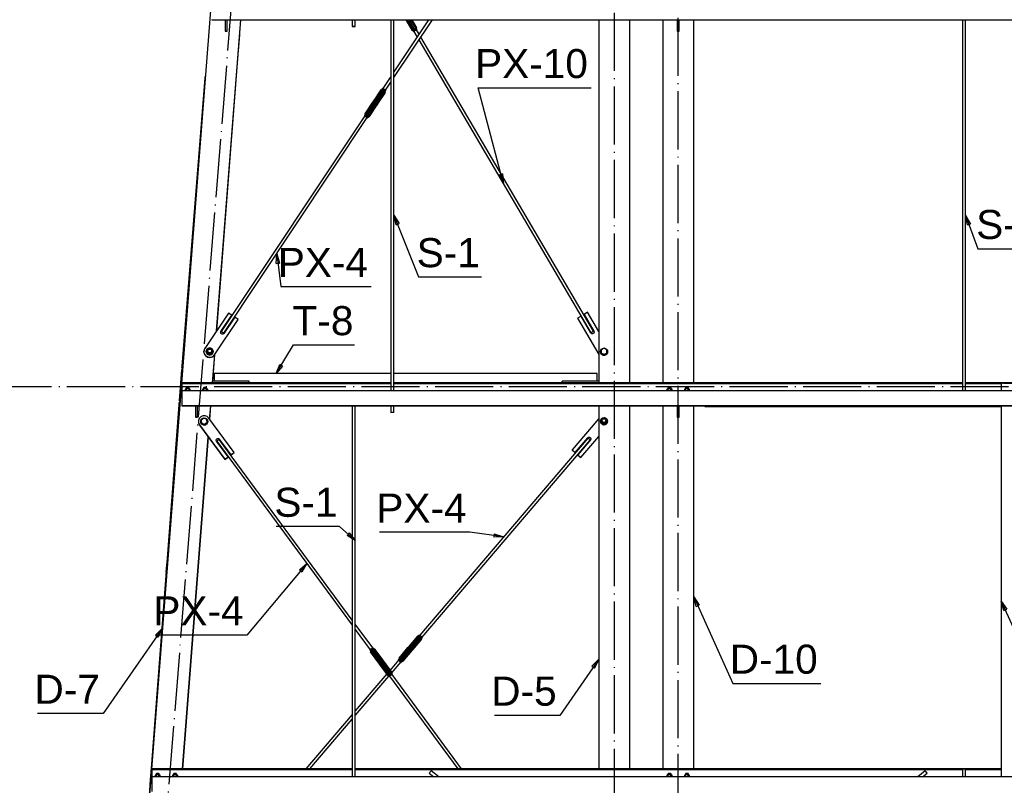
# Paper-space layout 'A0 Advance Steel' of a CAD drawing. Header units: millimetres. Extents: x -21 to 1320, y -7 to 928.
# Tile 20 of 134: x 52 to 154, y 671 to 750. Entities that reach past the tile are written whole.
import ezdxf

# ---------------------------------------------------------------- set-up
doc = ezdxf.new("R2010")
doc.units = ezdxf.units.MM
doc.linetypes.add('ACAD_ISO04W100', pattern=[30, 24, -3, 0, -3])
doc.layers.get('0').update_dxf_attribs({"linetype": 'CONTINUOUS'})
for name, color, linetype in [('AS_Belki', 145, 'CONTINUOUS'), ('AS_Blachy', 30, 'CONTINUOUS'), ('AS_Czesci specjalne', 31, 'CONTINUOUS'), ('AS_Siatki', 72, 'CONTINUOUS'), ('AS_Sruby', 9, 'CONTINUOUS')]:
    doc.layers.add(name, color=color, linetype=linetype)
doc.styles.add('Arial', font='arial.ttf', dxfattribs={"height": 150})

psp = doc.layouts.new('A0 Advance Steel')

# ---------------------------------------------------------------- linework, layer by layer
at = {"color": 0, "linetype": 'ByBlock', "lineweight": -2}
for p, q in [((101.92, 734.4), (101.6, 734.32)), ((102.01, 733.39), (101.6, 734.32)), ((101.92, 734.4), (102.01, 733.39)), ((90.94, 729.15), (90.72, 730.15)), ((90.72, 730.15), (91.25, 729.28)), ((149.91, 729.15), (149.72, 730.15)), ((149.72, 730.15), (150.23, 729.26)), ((90.94, 729.15), (91.25, 729.28)), ((149.91, 729.15), (150.23, 729.26)), ((78.57, 725.14), (78.61, 726.15)), ((78.61, 726.15), (78.9, 725.18)), ((78.57, 725.14), (78.9, 725.18)), ((78.55, 713.78), (78.93, 714.73)), ((79.21, 714.55), (78.55, 713.78)), ((79.21, 714.55), (78.93, 714.73)), ((86.09, 697.33), (85.87, 697.08)), ((86.09, 697.33), (86.72, 696.54)), ((86.72, 696.54), (85.87, 697.08)), ((101.07, 697.24), (101.03, 696.91)), ((102.04, 696.94), (101.03, 696.91)), ((101.07, 697.24), (102.04, 696.94)), ((80.95, 693.51), (81.72, 694.17)), ((80.95, 693.51), (81.2, 693.29)), ((81.72, 694.17), (81.2, 693.29)), ((121.92, 689.74), (121.66, 690.72)), ((121.66, 690.72), (122.23, 689.88)), ((153.67, 689.32), (153.4, 690.3)), ((153.4, 690.3), (153.97, 689.46)), ((121.92, 689.74), (122.23, 689.88)), ((153.67, 689.32), (153.97, 689.46)), ((66.1, 686.78), (66.81, 687.51)), ((66.81, 687.51), (66.37, 686.59)), ((66.1, 686.78), (66.37, 686.59)), ((111.16, 683.57), (111.86, 684.3)), ((111.86, 684.3), (111.43, 683.38)), ((111.16, 683.57), (111.43, 683.38))]:
    psp.add_line(p, q, dxfattribs=at)
at = {"color": 7}
for points in [[(102.01, 733.39), (99.41, 743.29), (111.06, 743.29)], [(90.72, 730.15), (93.25, 723.77), (99.77, 723.77)], [(149.72, 730.15), (151, 726.68), (157.53, 726.68)], [(78.61, 726.15), (79.04, 722.76), (88.36, 722.76)], [(78.55, 713.78), (80.35, 716.75), (86.64, 716.75)], [(86.72, 696.54), (85.08, 698), (78.56, 698)], [(102.04, 696.94), (98.54, 697.4), (89.22, 697.4)], [(81.72, 694.17), (75.52, 686.79), (66.2, 686.79)], [(121.66, 690.72), (125.71, 681.8), (134.79, 681.8)], [(153.4, 690.3), (155.88, 684.86), (162.4, 684.86)], [(66.81, 687.51), (60.69, 678.7), (53.93, 678.7)], [(111.86, 684.3), (107.84, 678.5), (101.09, 678.5)]]:
    psp.add_lwpolyline(points, dxfattribs=at)
at = {"layer": 'AS_Belki', "linetype": 'Continuous', "ltscale": 0.25}
for p, q in [((74.04, 780.57), (64.23, 654.39)), ((71.9, 750.34), (71.9, 750.3)), ((71.9, 750.3), (222.96, 750.3)), ((72.4, 718.21), (74.9, 750.3)), ((72.41, 718.21), (74.9, 750.3)), ((72.43, 718.24), (74.92, 750.3)), ((72.43, 718.24), (74.92, 750.3)), ((86.4, 750.3), (86.4, 749.62)), ((86.72, 749.62), (86.72, 750.3)), ((90.4, 750.3), (90.4, 711.99)), ((90.72, 711.99), (90.72, 750.3)), ((90.72, 744.36), (94.68, 750.3)), ((94.3, 750.3), (90.72, 744.93)), ((111.86, 750.3), (111.86, 712.83)), ((115.06, 712.83), (115.06, 750.3)), ((118.46, 750.3), (118.46, 712.83)), ((121.66, 712.83), (121.66, 750.3)), ((149.4, 750.3), (149.4, 711.99)), ((149.72, 711.99), (149.72, 750.3)), ((92.78, 749.11), (93.12, 748.53)), ((93.32, 748.83), (93.06, 749.27)), ((93.3, 748.23), (111.05, 718)), ((111.33, 718.16), (93.5, 748.52)), ((71.2, 744.27), (68.82, 714.55)), ((71.22, 744.27), (71.2, 744.27)), ((90.4, 744.45), (89.58, 743.21)), ((89.85, 743.04), (90.4, 743.87)), ((87.7, 740.39), (72.89, 718.13)), ((73.15, 717.96), (87.96, 740.21)), ((71.99, 712.83), (72.21, 715.74)), ((71.99, 712.83), (72.21, 715.74)), ((72.02, 712.99), (72.24, 715.77)), ((72.02, 712.99), (72.23, 715.77)), ((90.4, 713.78), (72.16, 713.78)), ((72.16, 713.78), (72.16, 712.99)), ((111.69, 713.78), (90.72, 713.78)), ((111.69, 712.99), (111.69, 713.78)), ((90.4, 712.83), (68.82, 712.83)), ((68.82, 712.83), (68.82, 712.78)), ((68.82, 712.78), (90.4, 712.78)), ((68.82, 712.78), (68.82, 712.75)), ((68.82, 712.75), (90.4, 712.75)), ((68.82, 712.75), (68.82, 711.99)), ((75.76, 712.83), (75.76, 712.99)), ((149.4, 712.83), (90.72, 712.83)), ((90.72, 712.78), (149.4, 712.78)), ((90.72, 712.75), (149.4, 712.75)), ((111.69, 712.99), (108.09, 712.99)), ((193.4, 712.83), (149.72, 712.83)), ((149.72, 712.78), (153.49, 712.78)), ((149.72, 712.75), (153.4, 712.75)), ((153.4, 712.77), (153.4, 711.99)), ((153.64, 712.78), (189.49, 712.78)), ((222.96, 711.99), (68.82, 711.99)), ((68.82, 711.99), (68.82, 710.49)), ((68.5, 710.56), (64.73, 660.8)), ((68.5, 710.56), (68.6, 710.55)), ((68.82, 710.49), (222.96, 710.49)), ((68.82, 710.49), (68.82, 710.46)), ((68.82, 710.46), (222.96, 710.46)), ((71.69, 709.08), (71.8, 710.46)), ((71.7, 709.08), (71.8, 710.46)), ((71.71, 709.05), (71.82, 710.46)), ((71.71, 709.06), (71.82, 710.46)), ((86.4, 710.46), (86.4, 672.14)), ((86.72, 672.14), (86.72, 710.46)), ((90.4, 710.46), (90.4, 709.78)), ((90.72, 709.78), (90.72, 710.46)), ((111.86, 710.46), (111.86, 672.98)), ((115.06, 672.98), (115.06, 710.46)), ((118.46, 710.46), (118.46, 672.98)), ((121.66, 672.98), (121.66, 710.46)), ((122.82, 710.46), (122.82, 710.38)), ((122.82, 710.38), (153.4, 710.38)), ((153.4, 710.46), (153.4, 672.14)), ((68.89, 672.98), (71.55, 707.23)), ((68.89, 672.98), (71.55, 707.23)), ((68.91, 672.98), (71.57, 707.21)), ((68.91, 672.98), (71.57, 707.21)), ((72.42, 706.8), (86.4, 687.8)), ((86.4, 688.34), (72.68, 706.99)), ((110.73, 707.13), (93.38, 686.78)), ((93.62, 686.58), (110.97, 706.92)), ((67.33, 695.05), (67.18, 693.3)), ((88.52, 685.46), (86.72, 687.9)), ((86.72, 687.36), (88.26, 685.27)), ((91.18, 684.2), (90.31, 683.18)), ((90.49, 682.9), (91.42, 683.99)), ((89.98, 682.79), (86.72, 678.98)), ((86.72, 678.48), (90.2, 682.56)), ((90.27, 682.54), (97.3, 672.98)), ((97.7, 672.98), (90.53, 682.73)), ((86.4, 678.6), (81.61, 672.98)), ((82.03, 672.98), (86.4, 678.11)), ((65.66, 673.12), (65.52, 671.36)), ((86.4, 672.98), (65.72, 672.98)), ((65.72, 672.98), (65.72, 672.93)), ((65.72, 672.93), (86.4, 672.93)), ((65.72, 672.93), (65.72, 672.9)), ((65.72, 672.9), (86.4, 672.9)), ((65.72, 672.9), (65.72, 672.14)), ((153.4, 672.98), (86.72, 672.98)), ((86.72, 672.93), (149.49, 672.93)), ((86.72, 672.9), (149.4, 672.9)), ((149.4, 672.92), (149.4, 672.14)), ((149.64, 672.93), (153.4, 672.93)), ((149.72, 672.14), (149.72, 672.92)), ((149.72, 672.9), (153.4, 672.9)), ((222.96, 672.14), (65.72, 672.14)), ((65.72, 672.14), (65.72, 670.64)), ((94.36, 672.52), (94.84, 672.14)), ((95.35, 672.14), (94.56, 672.77)), ((145.56, 672.77), (144.78, 672.14)), ((145.29, 672.14), (145.76, 672.52))]:
    psp.add_line(p, q, dxfattribs=at)
at = {"layer": 'AS_Belki', "linetype": 'Continuous', "ltscale": 0.25, "extrusion": (3.6076e-11, -0.995929, 0.090144)}
psp.add_circle((86.56, 67.57, -746.57), 0.16, dxfattribs=at)
at = {"layer": 'AS_Belki', "linetype": 'Continuous', "ltscale": 0.25, "extrusion": (-0.552583, -0.830294, 0.072555)}
psp.add_circle((-337.04, 46.31, -636.54), 0.16, dxfattribs=at)
at = {"layer": 'AS_Belki', "linetype": 'Continuous', "ltscale": 0.25, "extrusion": (0.504975, -0.859856, 0.075146)}
psp.add_circle((459.52, 42.3, -561.3), 0.16, dxfattribs=at)
at = {"layer": 'AS_Belki', "linetype": 'Continuous', "ltscale": 0.25, "extrusion": (2.85315e-11, -0.996195, 0.087156)}
psp.add_circle((90.56, 61.86, -707.08), 0.16, dxfattribs=at)
at = {"layer": 'AS_Belki', "linetype": 'Continuous', "ltscale": 0.25, "extrusion": (-2.85315e-11, -0.996195, 0.087156)}
psp.add_arc((153.56, 62.12, -710.06), 0.16, 0, 180, dxfattribs=at)
at = {"layer": 'AS_Belki', "linetype": 'Continuous', "ltscale": 0.25, "extrusion": (0.591152, -0.803497, 0.070222)}
psp.add_arc((477.36, 36.96, -525.1), 0.16, 357.0431, 177.0431, dxfattribs=at)
at = {"layer": 'AS_Belki', "linetype": 'Continuous', "ltscale": 0.25, "extrusion": (-0.647433, -0.759222, 0.066423)}
psp.add_arc((-374.42, 40.51, -608.55), 0.16, 3.2419, 183.2419, dxfattribs=at)
at = {"layer": 'AS_Belki', "linetype": 'Continuous', "ltscale": 0.25}
for centre, start, end in [((67.44, 695.05), 174.8198, 175.419), ((67.3, 693.29), 175.419, 185.5678), ((65.78, 673.11), 174.8196, 175.419), ((65.64, 671.36), 175.419, 185.568)]:
    psp.add_arc(centre, 0.12, start, end, dxfattribs=at)
at = {"layer": 'AS_Belki', "linetype": 'Continuous', "ltscale": 0.25, "extrusion": (-5.36357e-11, -0.996195, 0.087156)}
psp.add_arc((149.56, 58.65, -670.36), 0.16, 0, 180, dxfattribs=at)
at = {"layer": 'AS_Belki', "linetype": 'Continuous', "ltscale": 0.25, "extrusion": (0.778581, -0.627525, 0.004981)}
psp.add_arc((583, 1.74, -348.56), 0.16, 356.1756, 176.1756, dxfattribs=at)
at = {"layer": 'AS_Belki', "linetype": 'Continuous', "ltscale": 0.25, "extrusion": (-0.778581, -0.627525, 0.004981)}
psp.add_arc((-432.31, 2.67, -535.51), 0.16, 3.8244, 183.8244, dxfattribs=at)
at = {"layer": 'AS_Blachy', "linetype": 'Continuous', "ltscale": 0.25}
for p, q in [((73.3, 750.3), (73.3, 749.18)), ((73.5, 749.18), (73.5, 750.3)), ((119.96, 750.3), (119.96, 749.18)), ((120.16, 749.18), (120.16, 750.3)), ((73.3, 749.18), (73.5, 749.18)), ((73.3, 749.18), (73.3, 749.13)), ((73.3, 749.13), (73.5, 749.13)), ((73.5, 749.13), (73.5, 749.18)), ((119.96, 749.18), (120.16, 749.18)), ((119.96, 749.18), (119.96, 749.13)), ((119.96, 749.13), (120.16, 749.13)), ((120.16, 749.13), (120.16, 749.18)), ((74.67, 747.14), (74.8, 748.75)), ((74.71, 747.61), (74.8, 748.77)), ((74.8, 748.77), (74.8, 748.77)), ((74.8, 748.75), (74.8, 748.77)), ((71.21, 744.43), (71.2, 744.27)), ((71.23, 744.43), (71.21, 744.43)), ((73.63, 720.04), (71.19, 716.39)), ((72.86, 718.14), (73.98, 719.81)), ((72.87, 718.13), (73.98, 719.79)), ((73.98, 719.81), (73.63, 720.04)), ((73.98, 719.79), (73.98, 719.81)), ((110.03, 719.72), (109.66, 719.51)), ((111.05, 717.98), (110.03, 719.72)), ((110.7, 720.11), (110.34, 719.9)), ((110.34, 719.9), (111.36, 718.16)), ((110.34, 719.9), (110.34, 719.88)), ((110.34, 719.88), (111.35, 718.16)), ((111.86, 718.13), (110.7, 720.11)), ((72.19, 715.73), (74.63, 719.38)), ((72.19, 715.71), (74.63, 719.36)), ((74.28, 719.62), (73.16, 717.94)), ((74.63, 719.38), (74.28, 719.62)), ((74.63, 719.36), (74.63, 719.38)), ((109.66, 719.51), (111.86, 715.76)), ((109.66, 719.51), (109.66, 719.49)), ((109.66, 719.49), (111.86, 715.74)), ((72.86, 718.12), (72.86, 718.14)), ((111.36, 718.16), (111.36, 718.14)), ((71.11, 716.18), (71.11, 716.15)), ((72.19, 715.73), (72.19, 715.71)), ((68.82, 714.55), (68.8, 714.35)), ((68.91, 714.54), (68.82, 714.55)), ((68.79, 714.18), (68.53, 710.99)), ((68.88, 714.18), (68.79, 714.18)), ((68.89, 714.34), (68.8, 714.35)), ((68.88, 714.34), (68.87, 714.18)), ((75.76, 712.99), (72, 712.99)), ((108.09, 712.83), (108.09, 712.99)), ((111.86, 712.99), (111.69, 712.99)), ((68.52, 710.76), (68.5, 710.56)), ((68.61, 710.75), (68.52, 710.76)), ((68.53, 710.99), (68.63, 710.99)), ((68.53, 710.99), (68.53, 710.96)), ((68.53, 710.96), (68.63, 710.95)), ((68.61, 710.95), (68.6, 710.75)), ((70.22, 710.46), (70.22, 709.33)), ((70.42, 709.33), (70.42, 710.46)), ((119.96, 710.46), (119.96, 709.33)), ((120.16, 709.33), (120.16, 710.46)), ((70.22, 709.33), (70.42, 709.33)), ((70.22, 709.33), (70.22, 709.28)), ((70.22, 709.28), (70.42, 709.28)), ((70.42, 709.28), (70.42, 709.33)), ((70.54, 708.92), (70.54, 708.9)), ((70.65, 708.48), (73.25, 704.94)), ((70.65, 708.46), (70.65, 708.48)), ((70.65, 708.46), (73.25, 704.92)), ((74.22, 705.65), (71.62, 709.19)), ((111.86, 709.14), (109.1, 705.9)), ((119.96, 709.33), (120.16, 709.33)), ((119.96, 709.33), (119.96, 709.28)), ((119.96, 709.28), (120.16, 709.28)), ((120.16, 709.28), (120.16, 709.33)), ((72.4, 706.81), (72.39, 706.82)), ((73.59, 705.19), (72.39, 706.82)), ((72.68, 707.03), (73.88, 705.4)), ((72.68, 707.03), (72.68, 707.01)), ((72.68, 707.01), (72.68, 707.03)), ((72.68, 707.01), (73.88, 705.38)), ((109.42, 705.63), (110.73, 707.16)), ((109.42, 705.61), (110.73, 707.14)), ((111, 706.93), (109.69, 705.4)), ((110.01, 705.13), (111.86, 707.3)), ((110.01, 705.11), (111.86, 707.28)), ((110.73, 707.16), (110.73, 707.14)), ((111, 706.93), (111, 706.93)), ((73.88, 705.4), (74.22, 705.65)), ((73.88, 705.38), (74.22, 705.63)), ((73.88, 705.4), (73.88, 705.38)), ((74.22, 705.63), (74.22, 705.65)), ((109.1, 705.9), (109.42, 705.63)), ((109.1, 705.9), (109.1, 705.88)), ((109.1, 705.88), (109.42, 705.61)), ((109.42, 705.61), (109.42, 705.63)), ((109.69, 705.4), (110.01, 705.13)), ((109.69, 705.4), (109.69, 705.38)), ((73.25, 704.94), (73.59, 705.19)), ((73.25, 704.92), (73.59, 705.17)), ((73.25, 704.94), (73.25, 704.92)), ((73.59, 705.17), (73.59, 705.19)), ((109.69, 705.38), (110.01, 705.11)), ((110.01, 705.11), (110.01, 705.13))]:
    psp.add_line(p, q, dxfattribs=at)
at = {"layer": 'AS_Blachy', "linetype": 'Continuous', "ltscale": 0.25, "extrusion": (7.88287e-06, -0.087058, -0.996203)}
for centre, start, end in [((73.07, -715.3, -62.51), 33.556, 213.5432), ((73.07, -715.28, -62.51), 183.4162, 213.5432), ((111.27, -715.34, -62.51), 329.6818, 149.6691), ((111.27, -715.32, -62.51), 329.6818, 356.5839), ((72.6, -704.23, -61.54), 143.7727, 323.76), ((72.6, -704.21, -61.54), 183.4161, 323.76)]:
    psp.add_arc(centre, 0.18, start, end, dxfattribs=at)
at = {"layer": 'AS_Blachy', "linetype": 'Continuous', "ltscale": 0.25, "extrusion": (-7.88287e-06, 0.087058, 0.996203)}
for centre, start, end in [((-71.76, -713.34, 62.34), 326.4504, 146.4504), ((-71.76, -713.32, 62.34), 348.9504, 146.4504), ((-71.2, -706.14, 61.71), 216.2337, 36.2337), ((-71.2, -706.11, 61.71), 351.2337, 36.2337)]:
    psp.add_arc(centre, 0.6, start, end, dxfattribs=at)
at = {"layer": 'AS_Blachy', "linetype": 'Continuous', "ltscale": 0.25, "extrusion": (-6.9733e-16, -0.087156, -0.996195)}
for centre, end in [((110.86, -704.36, -61.62), 40.342), ((110.86, -704.34, -61.62), 356.5799)]:
    psp.add_arc(centre, 0.18, 220.3547, end, dxfattribs=at)
at = {"layer": 'AS_Czesci specjalne', "linetype": 'Continuous', "ltscale": 0.25}
for p, q in [((92.6, 749.24), (91.98, 750.3)), ((91.98, 750.3), (92.6, 749.24)), ((92.6, 749.24), (91.99, 750.3)), ((91.99, 750.3), (92.63, 749.27)), ((92.63, 749.27), (92, 750.3)), ((92, 750.3), (92.63, 749.27)), ((92.63, 749.27), (92.02, 750.3)), ((92.71, 749.32), (92.13, 750.3)), ((92.82, 749.39), (92.28, 750.3)), ((92.42, 750.3), (92.93, 749.45)), ((92.52, 750.3), (93.01, 749.48)), ((93.01, 749.48), (92.54, 750.3)), ((92.54, 750.3), (93.01, 749.48)), ((92.54, 750.3), (93.01, 749.48)), ((92.55, 750.3), (93.03, 749.49)), ((93.03, 749.49), (92.56, 750.3)), ((92.56, 750.3), (93.03, 749.49)), ((92.6, 749.24), (92.63, 749.27)), ((92.6, 749.24), (92.7, 749.18)), ((92.63, 749.27), (92.71, 749.32)), ((92.72, 749.2), (92.63, 749.27)), ((92.7, 749.18), (92.72, 749.2)), ((92.7, 749.18), (92.75, 749.09)), ((92.71, 749.32), (92.82, 749.39)), ((92.78, 749.24), (92.71, 749.32)), ((92.72, 749.2), (92.78, 749.24)), ((92.77, 749.11), (92.72, 749.2)), ((92.77, 749.11), (92.75, 749.09)), ((92.83, 749.16), (92.77, 749.11)), ((92.77, 749.11), (92.79, 749.12)), ((92.78, 749.11), (92.77, 749.11)), ((92.77, 749.1), (92.79, 749.1)), ((92.78, 749.24), (92.87, 749.29)), ((92.83, 749.16), (92.78, 749.24)), ((92.79, 749.12), (92.85, 749.16)), ((92.82, 749.39), (92.93, 749.45)), ((92.87, 749.29), (92.82, 749.39)), ((92.92, 749.21), (92.83, 749.16)), ((92.85, 749.16), (92.92, 749.21)), ((92.96, 749.34), (92.87, 749.29)), ((92.92, 749.21), (92.87, 749.29)), ((93.01, 749.26), (92.92, 749.21)), ((92.92, 749.21), (92.99, 749.25)), ((92.93, 749.45), (93.01, 749.48)), ((92.93, 749.45), (92.96, 749.34)), ((93.02, 749.37), (92.96, 749.34)), ((92.96, 749.34), (93.01, 749.26)), ((92.99, 749.25), (93.05, 749.27)), ((93.01, 749.48), (93.03, 749.49)), ((93.01, 749.48), (93.02, 749.37)), ((93.07, 749.29), (93.01, 749.26)), ((93.04, 749.38), (93.02, 749.37)), ((93.02, 749.37), (93.07, 749.29)), ((93.04, 749.38), (93.03, 749.49)), ((93.09, 749.29), (93.04, 749.38)), ((93.05, 749.27), (93.07, 749.28)), ((93.07, 749.28), (93.06, 749.27)), ((93.06, 749.27), (93.07, 749.27)), ((93.09, 749.29), (93.07, 749.29)), ((93.07, 749.27), (93.09, 749.29)), ((92.75, 749.09), (92.77, 749.1)), ((87.76, 740.59), (89.42, 743.08)), ((87.84, 740.55), (89.49, 743.04)), ((88.57, 741.84), (89.42, 743.08)), ((88.59, 741.87), (89.42, 743.08)), ((88.6, 741.89), (89.39, 743.09)), ((89.39, 743.09), (88.6, 741.91)), ((89.42, 743.08), (88.6, 741.89)), ((89.49, 743.15), (89.39, 743.09)), ((89.42, 743.08), (89.39, 743.09)), ((89.42, 743.08), (89.51, 743.14)), ((89.49, 743.04), (89.42, 743.08)), ((89.54, 743.23), (89.49, 743.15)), ((89.49, 743.15), (89.51, 743.14)), ((89.49, 743.04), (89.57, 743.11)), ((89.6, 742.97), (89.49, 743.04)), ((89.51, 743.14), (89.56, 743.22)), ((89.51, 743.14), (89.57, 743.11)), ((89.56, 743.22), (89.54, 743.23)), ((89.62, 743.19), (89.56, 743.22)), ((89.57, 743.11), (89.62, 743.19)), ((89.57, 743.11), (89.65, 743.05)), ((89.65, 743.05), (89.6, 742.97)), ((89.71, 743.14), (89.62, 743.19)), ((89.71, 743.14), (89.65, 743.05)), ((89.74, 743), (89.65, 743.05)), ((89.79, 743.08), (89.71, 743.14)), ((89.79, 743.08), (89.74, 743)), ((89.85, 743.03), (89.79, 743.08)), ((89.85, 743.03), (89.8, 742.95)), ((89.82, 742.92), (89.87, 743.01)), ((89.87, 743.01), (89.85, 743.03)), ((89.6, 742.97), (87.94, 740.48)), ((89.7, 742.9), (88.04, 740.41)), ((89.78, 742.84), (88.12, 740.35)), ((89.78, 742.84), (88.97, 741.58)), ((88.98, 741.61), (89.78, 742.84)), ((89, 741.62), (89.78, 742.84)), ((89.81, 742.81), (89, 741.62)), ((89.02, 741.64), (89.81, 742.81)), ((89.81, 742.81), (89.02, 741.63)), ((89.7, 742.9), (89.6, 742.97)), ((89.74, 743), (89.7, 742.9)), ((89.78, 742.84), (89.7, 742.9)), ((89.8, 742.95), (89.74, 743)), ((89.8, 742.95), (89.78, 742.84)), ((89.81, 742.81), (89.78, 742.84)), ((89.82, 742.92), (89.8, 742.95)), ((89.81, 742.81), (89.82, 742.92)), ((87.73, 740.6), (88.53, 741.8)), ((88.52, 741.78), (87.73, 740.6)), ((87.73, 740.6), (88.52, 741.78)), ((87.76, 740.59), (88.57, 741.84)), ((87.76, 740.59), (88.55, 741.82)), ((87.76, 740.59), (88.53, 741.8)), ((88.97, 741.58), (88.12, 740.35)), ((88.95, 741.56), (88.12, 740.35)), ((88.94, 741.53), (88.12, 740.35)), ((88.94, 741.53), (88.15, 740.32)), ((88.93, 741.51), (88.15, 740.32)), ((88.15, 740.32), (88.93, 741.5)), ((88.53, 741.8), (88.52, 741.78)), ((88.52, 741.78), (88.52, 741.78)), ((88.55, 741.82), (88.53, 741.8)), ((88.57, 741.84), (88.55, 741.82)), ((88.59, 741.87), (88.57, 741.84)), ((88.6, 741.89), (88.59, 741.87)), ((88.6, 741.91), (88.6, 741.91)), ((88.6, 741.91), (88.6, 741.89)), ((88.93, 741.51), (88.94, 741.53)), ((88.93, 741.51), (88.94, 741.52)), ((88.93, 741.51), (88.93, 741.51)), ((88.93, 741.51), (88.93, 741.51)), ((88.93, 741.5), (88.93, 741.51)), ((88.93, 741.5), (88.93, 741.51)), ((88.94, 741.53), (88.95, 741.56)), ((88.94, 741.52), (88.95, 741.54)), ((88.94, 741.52), (88.94, 741.52)), ((88.94, 741.52), (88.94, 741.52)), ((88.95, 741.56), (88.97, 741.58)), ((88.95, 741.54), (88.97, 741.57)), ((88.95, 741.54), (88.95, 741.55)), ((88.95, 741.55), (88.95, 741.54)), ((88.95, 741.54), (88.95, 741.54)), ((88.96, 741.58), (88.97, 741.57)), ((88.97, 741.57), (88.96, 741.57)), ((88.97, 741.58), (88.98, 741.61)), ((88.97, 741.57), (88.98, 741.59)), ((88.98, 741.61), (89, 741.62)), ((88.98, 741.59), (89, 741.61)), ((88.98, 741.59), (88.98, 741.6)), ((89, 741.62), (89.02, 741.63)), ((89, 741.61), (89.02, 741.63)), ((89, 741.62), (89, 741.61)), ((89, 741.61), (89, 741.62)), ((89, 741.61), (89, 741.62)), ((89.01, 741.63), (89.02, 741.63)), ((89.02, 741.63), (89.01, 741.63)), ((89.02, 741.63), (89.02, 741.64)), ((89.02, 741.63), (89.02, 741.64)), ((87.72, 740.49), (87.66, 740.41)), ((87.66, 740.41), (87.69, 740.38)), ((87.69, 740.4), (87.66, 740.41)), ((87.69, 740.4), (87.74, 740.48)), ((87.75, 740.37), (87.69, 740.4)), ((87.69, 740.38), (87.69, 740.39)), ((87.69, 740.39), (87.71, 740.38)), ((87.69, 740.38), (87.69, 740.38)), ((87.71, 740.38), (87.76, 740.35)), ((87.73, 740.6), (87.72, 740.49)), ((87.74, 740.48), (87.72, 740.49)), ((87.73, 740.6), (87.76, 740.59)), ((87.74, 740.48), (87.76, 740.59)), ((87.8, 740.45), (87.74, 740.48)), ((87.75, 740.37), (87.8, 740.45)), ((87.83, 740.31), (87.75, 740.37)), ((87.84, 740.55), (87.76, 740.59)), ((87.76, 740.35), (87.83, 740.31)), ((87.8, 740.45), (87.84, 740.55)), ((87.88, 740.4), (87.8, 740.45)), ((87.88, 740.4), (87.83, 740.31)), ((87.83, 740.31), (87.9, 740.26)), ((87.91, 740.26), (87.83, 740.31)), ((87.94, 740.48), (87.84, 740.55)), ((87.94, 740.48), (87.88, 740.4)), ((87.97, 740.34), (87.88, 740.4)), ((87.9, 740.26), (87.95, 740.22)), ((87.97, 740.34), (87.91, 740.26)), ((87.97, 740.21), (87.91, 740.26)), ((88.04, 740.41), (87.94, 740.48)), ((87.95, 740.22), (87.97, 740.2)), ((87.96, 740.2), (87.97, 740.19)), ((87.97, 740.2), (87.96, 740.2)), ((88.04, 740.41), (87.97, 740.34)), ((88.03, 740.29), (87.97, 740.34)), ((88.03, 740.29), (87.97, 740.21)), ((88, 740.19), (87.97, 740.21)), ((87.97, 740.19), (88, 740.19)), ((88, 740.19), (88.05, 740.27)), ((88.12, 740.35), (88.03, 740.29)), ((88.03, 740.29), (88.05, 740.27)), ((88.12, 740.35), (88.04, 740.41)), ((88.05, 740.27), (88.15, 740.32)), ((88.12, 740.35), (88.15, 740.32)), ((91.26, 684.4), (93.2, 686.67)), ((93.27, 686.62), (91.33, 684.34)), ((93.37, 686.54), (91.43, 684.27)), ((93.46, 686.46), (91.52, 684.18)), ((93.53, 686.39), (91.59, 684.12)), ((92.22, 685.54), (93.2, 686.67)), ((93.2, 686.67), (92.24, 685.57)), ((92.25, 685.59), (93.18, 686.68)), ((93.2, 686.67), (92.25, 685.59)), ((93.18, 686.68), (92.26, 685.6)), ((93.18, 686.68), (92.26, 685.61)), ((93.53, 686.39), (92.58, 685.24)), ((92.6, 685.26), (93.53, 686.39)), ((92.62, 685.27), (93.53, 686.39)), ((93.56, 686.36), (92.62, 685.27)), ((93.56, 686.36), (92.63, 685.28)), ((92.64, 685.28), (93.56, 686.36)), ((93.28, 686.73), (93.18, 686.68)), ((93.2, 686.67), (93.18, 686.68)), ((93.3, 686.72), (93.2, 686.67)), ((93.2, 686.67), (93.27, 686.62)), ((93.36, 686.68), (93.27, 686.62)), ((93.27, 686.62), (93.37, 686.54)), ((93.35, 686.8), (93.28, 686.73)), ((93.3, 686.72), (93.28, 686.73)), ((93.37, 686.8), (93.3, 686.72)), ((93.36, 686.68), (93.3, 686.72)), ((93.37, 686.8), (93.35, 686.8)), ((93.42, 686.75), (93.36, 686.68)), ((93.36, 686.68), (93.43, 686.62)), ((93.42, 686.75), (93.37, 686.8)), ((93.43, 686.62), (93.37, 686.54)), ((93.37, 686.54), (93.46, 686.46)), ((93.5, 686.69), (93.42, 686.75)), ((93.5, 686.69), (93.43, 686.62)), ((93.43, 686.62), (93.51, 686.55)), ((93.51, 686.55), (93.46, 686.46)), ((93.46, 686.46), (93.53, 686.39)), ((93.57, 686.63), (93.5, 686.69)), ((93.51, 686.55), (93.57, 686.63)), ((93.57, 686.5), (93.51, 686.55)), ((93.53, 686.39), (93.57, 686.5)), ((93.56, 686.36), (93.53, 686.39)), ((93.56, 686.36), (93.59, 686.47)), ((93.63, 686.57), (93.57, 686.63)), ((93.57, 686.5), (93.63, 686.57)), ((93.59, 686.47), (93.57, 686.5)), ((93.59, 686.47), (93.65, 686.55)), ((93.65, 686.55), (93.63, 686.57)), ((88.25, 685.27), (88.23, 685.24)), ((88.23, 685.24), (88.29, 685.16)), ((88.31, 685.32), (88.25, 685.27)), ((88.31, 685.19), (88.25, 685.27)), ((88.31, 685.19), (88.29, 685.16)), ((88.29, 685.16), (88.31, 685.05)), ((88.39, 685.38), (88.31, 685.32)), ((88.37, 685.24), (88.31, 685.32)), ((88.31, 685.19), (88.37, 685.24)), ((88.34, 685.08), (88.31, 685.19)), ((88.34, 685.08), (88.31, 685.05)), ((88.34, 685.08), (88.41, 685.15)), ((89.17, 683.9), (88.34, 685.08)), ((89.19, 683.89), (88.34, 685.08)), ((89.21, 683.86), (88.34, 685.08)), ((90.11, 682.67), (88.34, 685.08)), ((88.37, 685.24), (88.45, 685.3)), ((88.41, 685.15), (88.37, 685.24)), ((88.47, 685.43), (88.39, 685.38)), ((88.45, 685.3), (88.39, 685.38)), ((88.41, 685.15), (88.51, 685.22)), ((90.18, 682.73), (88.41, 685.15)), ((88.45, 685.3), (88.53, 685.35)), ((88.51, 685.22), (88.45, 685.3)), ((88.53, 685.47), (88.47, 685.43)), ((88.47, 685.43), (88.53, 685.35)), ((88.51, 685.22), (88.61, 685.29)), ((90.29, 682.81), (88.51, 685.22)), ((88.55, 685.48), (88.53, 685.47)), ((88.53, 685.47), (88.59, 685.39)), ((88.53, 685.35), (88.59, 685.39)), ((88.53, 685.35), (88.61, 685.29)), ((88.61, 685.4), (88.55, 685.48)), ((88.59, 685.39), (88.61, 685.4)), ((88.59, 685.39), (88.69, 685.34)), ((88.71, 685.35), (88.61, 685.4)), ((88.61, 685.29), (88.69, 685.34)), ((88.61, 685.29), (90.39, 682.88)), ((88.71, 685.35), (88.69, 685.34)), ((88.69, 685.34), (90.46, 682.93)), ((88.69, 685.34), (89.59, 684.14)), ((88.69, 685.34), (89.57, 684.17)), ((88.69, 685.34), (89.56, 684.19)), ((88.71, 685.35), (89.56, 684.19)), ((88.71, 685.35), (89.56, 684.2)), ((89.55, 684.21), (88.71, 685.35)), ((91.24, 684.41), (92.18, 685.5)), ((91.24, 684.41), (92.16, 685.49)), ((92.16, 685.48), (91.24, 684.41)), ((92.22, 685.54), (91.26, 684.4)), ((92.2, 685.52), (91.26, 684.4)), ((92.18, 685.5), (91.26, 684.4)), ((91.59, 684.12), (92.58, 685.24)), ((91.59, 684.12), (92.56, 685.21)), ((91.59, 684.12), (92.55, 685.19)), ((92.55, 685.19), (91.62, 684.08)), ((92.54, 685.17), (91.62, 684.08)), ((91.62, 684.08), (92.54, 685.16)), ((92.18, 685.5), (92.16, 685.49)), ((92.16, 685.49), (92.16, 685.48)), ((92.2, 685.52), (92.18, 685.5)), ((92.22, 685.54), (92.2, 685.52)), ((92.24, 685.57), (92.22, 685.54)), ((92.25, 685.59), (92.24, 685.57)), ((92.26, 685.6), (92.25, 685.59)), ((92.26, 685.61), (92.26, 685.6)), ((92.54, 685.17), (92.55, 685.19)), ((92.54, 685.18), (92.55, 685.18)), ((92.55, 685.18), (92.54, 685.18)), ((92.54, 685.17), (92.55, 685.18)), ((92.54, 685.17), (92.54, 685.17)), ((92.54, 685.17), (92.54, 685.17)), ((92.54, 685.16), (92.54, 685.17)), ((92.54, 685.16), (92.54, 685.17)), ((92.55, 685.19), (92.56, 685.21)), ((92.56, 685.2), (92.55, 685.2)), ((92.55, 685.18), (92.56, 685.2)), ((92.56, 685.21), (92.58, 685.24)), ((92.56, 685.2), (92.58, 685.22)), ((92.56, 685.21), (92.56, 685.2)), ((92.56, 685.2), (92.56, 685.2)), ((92.57, 685.23), (92.58, 685.22)), ((92.58, 685.22), (92.57, 685.23)), ((92.58, 685.24), (92.6, 685.26)), ((92.58, 685.22), (92.6, 685.25)), ((92.59, 685.25), (92.6, 685.25)), ((92.6, 685.26), (92.62, 685.27)), ((92.6, 685.25), (92.62, 685.26)), ((92.61, 685.27), (92.62, 685.26)), ((92.62, 685.26), (92.61, 685.27)), ((92.62, 685.27), (92.63, 685.28)), ((92.62, 685.26), (92.63, 685.28)), ((92.62, 685.27), (92.62, 685.26)), ((92.63, 685.28), (92.63, 685.28)), ((92.63, 685.28), (92.63, 685.28)), ((92.63, 685.28), (92.64, 685.28)), ((92.63, 685.28), (92.64, 685.28)), ((88.31, 685.05), (89.15, 683.91)), ((89.15, 683.91), (88.31, 685.05)), ((89.17, 683.9), (88.31, 685.05)), ((89.56, 684.2), (89.55, 684.21)), ((89.56, 684.19), (89.56, 684.2)), ((89.57, 684.17), (89.56, 684.19)), ((89.59, 684.14), (89.57, 684.17)), ((89.59, 684.14), (90.46, 682.93)), ((89.61, 684.12), (89.59, 684.14)), ((89.61, 684.12), (90.46, 682.93)), ((89.63, 684.1), (89.61, 684.12)), ((90.46, 682.93), (89.63, 684.1)), ((89.63, 684.1), (90.49, 682.94)), ((89.64, 684.08), (89.63, 684.1)), ((89.64, 684.08), (90.49, 682.94)), ((89.65, 684.08), (89.64, 684.08)), ((90.49, 682.94), (89.65, 684.08)), ((91.21, 684.3), (91.14, 684.22)), ((91.14, 684.22), (91.17, 684.2)), ((91.17, 684.21), (91.14, 684.22)), ((91.23, 684.29), (91.17, 684.21)), ((91.22, 684.17), (91.17, 684.21)), ((91.17, 684.19), (91.17, 684.2)), ((91.17, 684.2), (91.17, 684.19)), ((91.17, 684.2), (91.18, 684.2)), ((91.18, 684.2), (91.23, 684.16)), ((91.24, 684.41), (91.21, 684.3)), ((91.23, 684.29), (91.21, 684.3)), ((91.29, 684.25), (91.22, 684.17)), ((91.3, 684.11), (91.22, 684.17)), ((91.26, 684.4), (91.23, 684.29)), ((91.29, 684.25), (91.23, 684.29)), ((91.23, 684.16), (91.3, 684.11)), ((91.24, 684.41), (91.26, 684.4)), ((91.26, 684.4), (91.33, 684.34)), ((91.33, 684.34), (91.29, 684.25)), ((91.36, 684.19), (91.29, 684.25)), ((91.36, 684.19), (91.3, 684.11)), ((91.3, 684.11), (91.36, 684.05)), ((91.37, 684.04), (91.3, 684.11)), ((91.33, 684.34), (91.43, 684.27)), ((91.43, 684.27), (91.36, 684.19)), ((91.44, 684.12), (91.36, 684.19)), ((91.36, 684.05), (91.41, 684.01)), ((91.37, 684.04), (91.44, 684.12)), ((91.43, 684.27), (91.52, 684.18)), ((91.43, 683.99), (91.49, 684.07)), ((91.44, 684.12), (91.52, 684.18)), ((91.44, 684.12), (91.49, 684.07)), ((91.49, 684.07), (91.59, 684.12)), ((91.49, 684.07), (91.51, 684.04)), ((91.51, 684.04), (91.62, 684.08)), ((91.52, 684.18), (91.59, 684.12)), ((91.59, 684.12), (91.62, 684.08)), ((89.15, 683.91), (89.15, 683.91)), ((89.15, 683.91), (89.17, 683.89)), ((89.15, 683.91), (89.17, 683.9)), ((89.15, 683.91), (89.15, 683.91)), ((89.16, 683.91), (89.15, 683.91)), ((89.15, 683.91), (89.16, 683.91)), ((89.17, 683.9), (89.19, 683.89)), ((89.17, 683.9), (89.17, 683.89)), ((89.17, 683.89), (89.17, 683.9)), ((89.17, 683.89), (89.19, 683.87)), ((89.19, 683.89), (89.21, 683.86)), ((89.19, 683.87), (89.2, 683.88)), ((89.19, 683.88), (89.19, 683.87)), ((89.19, 683.88), (89.19, 683.87)), ((89.19, 683.87), (89.21, 683.85)), ((89.21, 683.86), (89.22, 683.84)), ((90.11, 682.67), (89.21, 683.86)), ((89.21, 683.85), (89.22, 683.82)), ((89.21, 683.85), (89.21, 683.85)), ((89.21, 683.85), (89.21, 683.85)), ((89.22, 683.84), (89.24, 683.81)), ((89.22, 683.84), (90.11, 682.67)), ((89.22, 683.82), (89.23, 683.83)), ((89.22, 683.82), (89.24, 683.8)), ((89.24, 683.81), (89.24, 683.79)), ((90.08, 682.64), (89.24, 683.81)), ((89.24, 683.81), (90.11, 682.67)), ((89.24, 683.8), (89.24, 683.79)), ((89.24, 683.8), (89.24, 683.8)), ((89.24, 683.8), (89.24, 683.8)), ((89.24, 683.8), (89.24, 683.8)), ((89.24, 683.79), (89.24, 683.78)), ((89.24, 683.79), (89.24, 683.78)), ((90.08, 682.64), (89.24, 683.79)), ((89.24, 683.79), (89.24, 683.79)), ((89.24, 683.79), (89.24, 683.79)), ((89.24, 683.78), (90.08, 682.64)), ((91.43, 683.99), (91.37, 684.04)), ((91.41, 684.01), (91.43, 683.98)), ((91.41, 683.98), (91.43, 683.97)), ((91.43, 683.98), (91.42, 683.99)), ((91.45, 683.96), (91.43, 683.99)), ((91.43, 683.97), (91.45, 683.96)), ((91.45, 683.96), (91.51, 684.04)), ((90.08, 682.64), (90.11, 682.67)), ((90.08, 682.64), (90.18, 682.59)), ((90.11, 682.67), (90.18, 682.73)), ((90.2, 682.62), (90.11, 682.67)), ((90.18, 682.73), (90.29, 682.81)), ((90.26, 682.67), (90.18, 682.73)), ((90.18, 682.59), (90.2, 682.62)), ((90.18, 682.59), (90.24, 682.51)), ((90.2, 682.62), (90.26, 682.67)), ((90.26, 682.54), (90.2, 682.62)), ((90.26, 682.54), (90.24, 682.51)), ((90.24, 682.51), (90.26, 682.52)), ((90.26, 682.67), (90.34, 682.73)), ((90.32, 682.59), (90.26, 682.67)), ((90.32, 682.59), (90.26, 682.54)), ((90.26, 682.52), (90.28, 682.53)), ((90.27, 682.53), (90.28, 682.55)), ((90.28, 682.53), (90.27, 682.53)), ((90.28, 682.55), (90.33, 682.59)), ((90.29, 682.81), (90.39, 682.88)), ((90.34, 682.73), (90.29, 682.81)), ((90.4, 682.65), (90.32, 682.59)), ((90.33, 682.59), (90.4, 682.64)), ((90.43, 682.78), (90.34, 682.73)), ((90.4, 682.65), (90.34, 682.73)), ((90.39, 682.88), (90.46, 682.93)), ((90.39, 682.88), (90.43, 682.78)), ((90.48, 682.7), (90.4, 682.65)), ((90.4, 682.64), (90.47, 682.69)), ((90.48, 682.82), (90.43, 682.78)), ((90.43, 682.78), (90.48, 682.7)), ((90.46, 682.93), (90.49, 682.94)), ((90.46, 682.93), (90.48, 682.82)), ((90.47, 682.69), (90.52, 682.72)), ((90.51, 682.83), (90.48, 682.82)), ((90.48, 682.82), (90.54, 682.74)), ((90.54, 682.74), (90.48, 682.7)), ((90.51, 682.83), (90.49, 682.94)), ((90.56, 682.75), (90.51, 682.83)), ((90.52, 682.72), (90.54, 682.73)), ((90.54, 682.73), (90.53, 682.72)), ((90.56, 682.75), (90.54, 682.74)), ((90.54, 682.72), (90.56, 682.75)), ((90.54, 682.72), (90.54, 682.72))]:
    psp.add_line(p, q, dxfattribs=at)
at = {"layer": 'AS_Siatki', "color": 20, "linetype": 'ACAD_ISO04W100', "ltscale": 0.25}
for p, q in [((77.06, 791.01), (53.82, 500.89)), ((120.06, 501.33), (120.06, 791.53)), ((113.46, 789.04), (113.46, 498.84)), ((602.56, 712.43), (27.56, 712.43))]:
    psp.add_line(p, q, dxfattribs=at)
at = {"layer": 'AS_Sruby', "linetype": 'Continuous', "ltscale": 0.25}
for p, q in [((71.32, 716.06), (71.32, 716.06)), ((71.42, 716.28), (71.4, 715.95)), ((71.67, 715.77), (71.4, 715.95)), ((71.4, 715.95), (71.4, 715.92)), ((71.4, 715.92), (71.67, 715.74)), ((71.71, 716.43), (71.42, 716.28)), ((71.5, 716.15), (71.5, 716.14)), ((71.97, 715.92), (71.67, 715.77)), ((71.67, 715.74), (71.97, 715.88)), ((71.67, 715.74), (71.67, 715.77)), ((71.99, 716.24), (71.71, 716.43)), ((71.89, 716.06), (71.89, 716.08)), ((71.99, 716.24), (71.97, 715.92)), ((71.97, 715.88), (71.99, 716.21)), ((71.97, 715.88), (71.97, 715.92)), ((71.99, 716.21), (71.99, 716.24)), ((72.06, 716.06), (72.06, 716.07)), ((112.03, 716.07), (112.03, 716.06)), ((112.4, 716.4), (112.11, 716.24)), ((112.11, 715.9), (112.11, 716.24)), ((112.11, 716.24), (112.11, 716.21)), ((112.11, 716.21), (112.11, 715.88)), ((112.41, 715.74), (112.11, 715.9)), ((112.11, 715.9), (112.11, 715.88)), ((112.11, 715.88), (112.41, 715.71)), ((112.69, 716.24), (112.4, 716.4)), ((112.69, 715.9), (112.41, 715.74)), ((112.41, 715.71), (112.69, 715.88)), ((112.41, 715.74), (112.41, 715.71)), ((112.69, 715.9), (112.69, 716.24)), ((112.69, 715.88), (112.69, 715.9)), ((112.77, 716.02), (112.77, 716.03)), ((69.29, 712.21), (69.16, 712.19)), ((69.16, 712.19), (69.16, 711.99)), ((69.26, 712.33), (69.26, 712.21)), ((69.56, 712.21), (69.29, 712.21)), ((69.29, 711.99), (69.29, 712.21)), ((69.69, 712.19), (69.56, 712.21)), ((69.56, 711.99), (69.56, 712.21)), ((69.58, 712.21), (69.58, 712.33)), ((69.69, 711.99), (69.69, 712.19)), ((71.09, 712.21), (70.96, 712.19)), ((70.96, 712.19), (70.96, 711.99)), ((71.06, 712.33), (71.06, 712.21)), ((71.36, 712.21), (71.09, 712.21)), ((71.09, 711.99), (71.09, 712.21)), ((71.49, 712.19), (71.36, 712.21)), ((71.36, 711.99), (71.36, 712.21)), ((71.38, 712.21), (71.38, 712.33)), ((71.49, 711.99), (71.49, 712.19)), ((119.03, 712.21), (118.9, 712.19)), ((118.9, 712.19), (118.9, 711.99)), ((119, 712.33), (119, 712.21)), ((119.3, 712.21), (119.03, 712.21)), ((119.03, 711.99), (119.03, 712.21)), ((119.43, 712.19), (119.3, 712.21)), ((119.3, 711.99), (119.3, 712.21)), ((119.32, 712.21), (119.32, 712.33)), ((119.43, 711.99), (119.43, 712.19)), ((120.83, 712.21), (120.7, 712.19)), ((120.7, 712.19), (120.7, 711.99)), ((120.8, 712.33), (120.8, 712.21)), ((121.1, 712.21), (120.83, 712.21)), ((120.83, 711.99), (120.83, 712.21)), ((121.23, 712.19), (121.1, 712.21)), ((121.1, 711.99), (121.1, 712.21)), ((121.12, 712.21), (121.12, 712.33)), ((121.23, 711.99), (121.23, 712.19)), ((70.76, 708.82), (70.76, 708.82)), ((71.1, 709.19), (70.83, 708.99)), ((70.86, 708.66), (70.83, 708.99)), ((70.83, 708.99), (70.83, 708.97)), ((70.83, 708.97), (70.86, 708.64)), ((71.17, 708.53), (70.86, 708.66)), ((70.86, 708.66), (70.86, 708.64)), ((70.86, 708.64), (71.17, 708.51)), ((71.4, 709.06), (71.1, 709.19)), ((71.44, 708.73), (71.17, 708.53)), ((71.17, 708.51), (71.44, 708.7)), ((71.17, 708.51), (71.17, 708.53)), ((71.44, 708.73), (71.4, 709.06)), ((71.44, 708.7), (71.44, 708.73)), ((71.5, 708.85), (71.5, 708.85)), ((112.03, 708.85), (112.03, 708.84)), ((112.15, 709.12), (112.09, 708.8)), ((112.34, 708.58), (112.09, 708.8)), ((112.09, 708.8), (112.09, 708.76)), ((112.09, 708.76), (112.34, 708.55)), ((112.46, 709.23), (112.15, 709.12)), ((112.2, 708.91), (112.2, 708.89)), ((112.65, 708.69), (112.34, 708.58)), ((112.34, 708.55), (112.65, 708.66)), ((112.34, 708.58), (112.34, 708.55)), ((112.71, 709.02), (112.46, 709.23)), ((112.6, 708.92), (112.6, 708.94)), ((112.71, 709.02), (112.65, 708.69)), ((112.65, 708.66), (112.71, 708.99)), ((112.65, 708.66), (112.65, 708.69)), ((112.71, 708.99), (112.71, 709.02)), ((112.77, 708.9), (112.77, 708.91)), ((66.19, 672.36), (66.06, 672.34)), ((66.06, 672.34), (66.06, 672.14)), ((66.16, 672.48), (66.16, 672.36)), ((66.46, 672.36), (66.19, 672.36)), ((66.19, 672.14), (66.19, 672.36)), ((66.59, 672.34), (66.46, 672.36)), ((66.46, 672.14), (66.46, 672.36)), ((66.48, 672.36), (66.48, 672.48)), ((66.59, 672.14), (66.59, 672.34)), ((67.99, 672.36), (67.86, 672.34)), ((67.86, 672.34), (67.86, 672.14)), ((67.96, 672.48), (67.96, 672.36)), ((68.26, 672.36), (67.99, 672.36)), ((67.99, 672.14), (67.99, 672.36)), ((68.39, 672.34), (68.26, 672.36)), ((68.26, 672.14), (68.26, 672.36)), ((68.28, 672.36), (68.28, 672.48)), ((68.39, 672.14), (68.39, 672.34)), ((119.03, 672.36), (118.9, 672.34)), ((118.9, 672.34), (118.9, 672.14)), ((119, 672.48), (119, 672.36)), ((119.3, 672.36), (119.03, 672.36)), ((119.03, 672.14), (119.03, 672.36)), ((119.43, 672.34), (119.3, 672.36)), ((119.3, 672.14), (119.3, 672.36)), ((119.32, 672.36), (119.32, 672.48)), ((119.43, 672.14), (119.43, 672.34)), ((120.83, 672.36), (120.7, 672.34)), ((120.7, 672.34), (120.7, 672.14)), ((120.8, 672.48), (120.8, 672.36)), ((121.1, 672.36), (120.83, 672.36)), ((120.83, 672.14), (120.83, 672.36)), ((121.23, 672.34), (121.1, 672.36)), ((121.1, 672.14), (121.1, 672.36)), ((121.12, 672.36), (121.12, 672.48)), ((121.23, 672.14), (121.23, 672.34))]:
    psp.add_line(p, q, dxfattribs=at)
at = {"layer": 'AS_Sruby', "linetype": 'Continuous', "ltscale": 0.25, "extrusion": (-7.88287e-06, 0.087058, 0.996203)}
for centre, radius in [((-71.76, -713.34, 62.34), 0.37), ((-71.76, -713.39, 62.34), 0.2), ((-112.47, -713.32, 62.34), 0.37), ((-71.2, -706.14, 61.71), 0.37)]:
    psp.add_circle(centre, radius, dxfattribs=at)
at = {"layer": 'AS_Sruby', "linetype": 'Continuous', "ltscale": 0.25, "extrusion": (-1.74008e-15, 0.087156, 0.996195)}
psp.add_circle((-112.4, -706.18, 61.78), 0.37, dxfattribs=at)
at = {"layer": 'AS_Sruby', "linetype": 'Continuous', "ltscale": 0.25, "extrusion": (-6.98743e-15, 0.087156, 0.996195)}
psp.add_circle((-112.4, -706.23, 61.79), 0.2, dxfattribs=at)
at = {"layer": 'AS_Sruby', "linetype": 'Continuous', "ltscale": 0.25, "extrusion": (-7.88287e-06, 0.087058, 0.996203)}
for centre, radius, start, end in [((-71.76, -713.34, 62.34), 0.37, 0.2004, 180.2004), ((-71.76, -713.37, 62.34), 0.2, 348.9504, 168.9504), ((-112.47, -713.31, 62.34), 0.37, 356.5745, 176.5745), ((-71.2, -706.14, 61.71), 0.37, 2.4837, 182.4837)]:
    psp.add_arc(centre, radius, start, end, dxfattribs=at)
at = {"layer": 'AS_Sruby', "linetype": 'Continuous', "ltscale": 0.25, "extrusion": (-4.53017e-13, -0.996195, 0.087156)}
for centre in [(69.42, 62.08, -709.62), (71.22, 62.08, -709.62)]:
    psp.add_arc(centre, 0.16, 0, 180, dxfattribs=at)
at = {"layer": 'AS_Sruby', "linetype": 'Continuous', "ltscale": 0.25, "extrusion": (-2.26508e-13, -0.996195, 0.087156)}
for centre in [(119.16, 62.08, -709.62), (120.96, 62.08, -709.62)]:
    psp.add_arc(centre, 0.16, 0, 180, dxfattribs=at)
at = {"layer": 'AS_Sruby', "linetype": 'Continuous', "ltscale": 0.25, "extrusion": (-7.79072e-14, 0.087156, 0.996195)}
psp.add_arc((-112.4, -706.17, 61.78), 0.37, 4.6517, 184.6517, dxfattribs=at)
at = {"layer": 'AS_Sruby', "linetype": 'Continuous', "ltscale": 0.25, "extrusion": (-8.75191e-14, 0.087156, 0.996195)}
psp.add_arc((-112.4, -706.21, 61.79), 0.2, 4.6517, 184.6517, dxfattribs=at)
at = {"layer": 'AS_Sruby', "linetype": 'Continuous', "ltscale": 0.25, "extrusion": (0, -0.996195, 0.087156)}
for centre in [(66.32, 58.61, -669.92), (68.12, 58.61, -669.92)]:
    psp.add_arc(centre, 0.16, 0, 180, dxfattribs=at)
at = {"layer": 'AS_Sruby', "linetype": 'Continuous', "ltscale": 0.25, "extrusion": (2.26508e-13, -0.996195, 0.087156)}
psp.add_arc((119.16, 58.61, -669.92), 0.16, 0, 180, dxfattribs=at)
at = {"layer": 'AS_Sruby', "linetype": 'Continuous', "ltscale": 0.25, "extrusion": (4.53017e-13, -0.996195, 0.087156)}
psp.add_arc((120.96, 58.61, -669.92), 0.16, 0, 180, dxfattribs=at)

# ---------------------------------------------------------------- texts
at = {"color": 7, "style": 'Arial'}
for s, p in [('PX-10', (99.09, 744.29)), ('S-1', (150.82, 727.68)), ('S-1', (93.06, 724.77)), ('PX-4', (78.72, 723.76)), ('T-8', (80.25, 717.75)), ('S-1', (78.37, 699)), ('PX-4', (88.9, 698.4)), ('PX-4', (65.88, 687.79)), ('D-10', (125.38, 682.8)), ('D-7', (53.61, 679.7)), ('D-5', (100.76, 679.5))]:
    psp.add_text(s, height=3, dxfattribs=at).set_placement(p)

doc.saveas('drawing.dxf')
